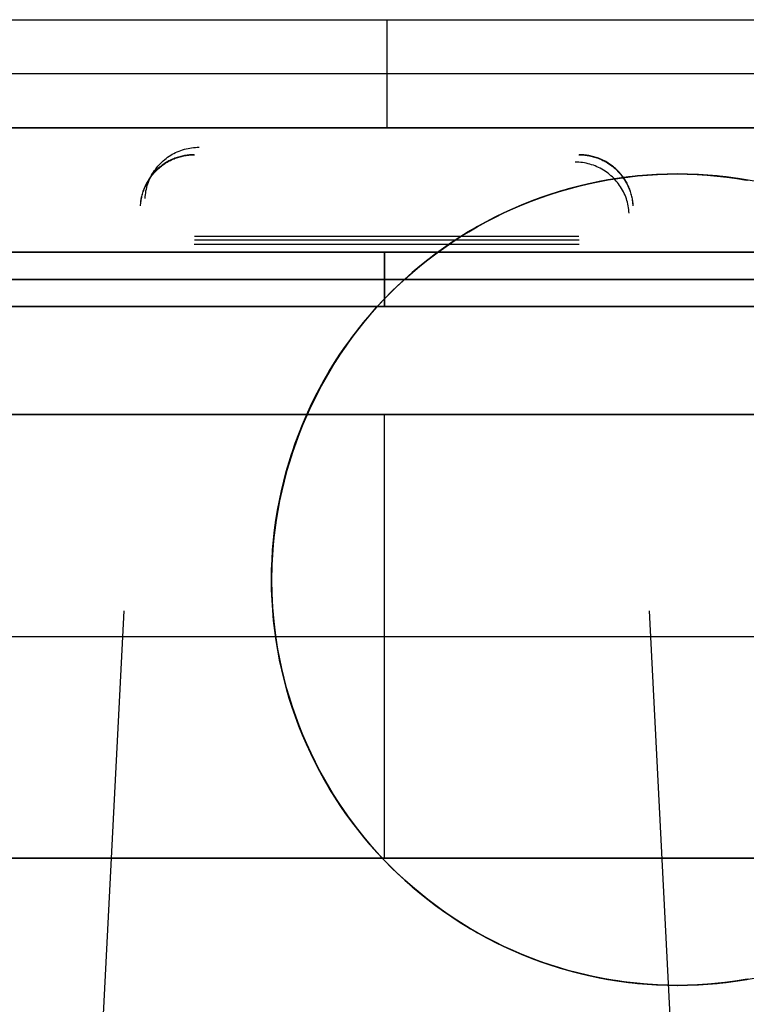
# Model space of a CAD drawing. Header units: millimetres. Extents: x -88 to 88, y -12 to 103.
# Tile 175 of 256: x -46.22 to -44.87, y 16.91 to 18.74. Entities that reach past the tile are written whole.
import ezdxf

# ---------------------------------------------------------------- set-up
doc = ezdxf.new("R2010")
doc.units = ezdxf.units.MM
doc.layers.add('Default', color=7, linetype='Continuous', true_color=0x000000)
doc.layers.add('TOP', color=7, linetype='Continuous', true_color=0xc80000)

msp = doc.modelspace()

# ---------------------------------------------------------------- linework, layer by layer
at = {"layer": 'Default', "color": 254, "true_color": 0xcad1ee}
for points in [[(-47.0812, 18.7352), (-43.9932, 18.7352)], [(-46.5872, 18.7352), (-44.4872, 18.7352)], [(-45.5372, 18.7352), (-45.5372, 18.5352)], [(-45.5372, 18.7352), (-45.5372, 18.5352)], [(-43.9932, 18.6352), (-47.0812, 18.6352)], [(-44.4872, 18.6352), (-46.5872, 18.6352)], [(-43.9932, 18.5352), (-47.0812, 18.5352)], [(-47.0812, 18.5352), (-43.9932, 18.5352)], [(-44.4872, 18.5352), (-46.5872, 18.5352)], [(-45.8921, 18.3352), (-45.1822, 18.3352)], [(-45.1814, 18.3196), (-45.8929, 18.3196)], [(-45.1818, 18.3274), (-45.8925, 18.3274)], [(-46.5912, 18.3052), (-44.4912, 18.3052)], [(-44.4912, 18.3052), (-46.5912, 18.3052)], [(-44.4912, 18.3052), (-46.5912, 18.3052)], [(-45.5412, 18.3052), (-45.5412, 18.2052)], [(-45.5412, 18.2052), (-45.5412, 18.3052)], [(-44.4912, 18.2552), (-46.5912, 18.2552)], [(-46.5912, 18.2552), (-44.4912, 18.2552)], [(-38.3912, 18.2052), (-46.9912, 18.2052)], [(-46.5912, 18.2052), (-44.4912, 18.2052)], [(-44.4912, 18.2052), (-46.5912, 18.2052)], [(-38.3912, 18.0052), (-46.9912, 18.0052)], [(-38.3912, 18.0052), (-46.9912, 18.0052)], [(-46.5912, 18.0052), (-44.4912, 18.0052)], [(-45.5412, 17.1852), (-45.5412, 18.0052)], [(-46.1541, 15.068), (-46.0226, 17.6423)], [(-44.9202, 15.068), (-45.0518, 17.6423)], [(-46.5912, 17.5952), (-44.4912, 17.5952)], [(-46.5912, 17.1852), (-44.4912, 17.1852)], [(-44.4912, 17.1852), (-46.5912, 17.1852)], [(-44.4912, 17.1852), (-46.5912, 17.1852)]]:
    msp.add_lwpolyline(points, dxfattribs=at)
at = {"layer": 'Default', "color": 254, "true_color": 0xcad1ee, "extrusion": (1, 0, 0)}
for points in [[(18.5352, -3.7), (18.5352, -4.2)], [(18.3196, -3.5694), (18.3352, -3.37)], [(18.3352, -3.37), (14.6464, -3.0826)], [(18.3196, -3.5694), (14.6308, -3.2819)], [(18.3052, -3.9), (18.3052, -4.7)], [(17.1852, -4.7), (17.1852, -4.9)]]:
    msp.add_lwpolyline(points, dxfattribs=at)
at = {"layer": 'Default', "color": 254, "true_color": 0xcad1ee, "extrusion": (1.33241e-13, 0.077689, 0.996978)}
msp.add_lwpolyline([(45.992, -18.4467), (45.9919, -18.4488), (45.9917, -18.451), (45.9915, -18.4532), (45.9912, -18.4554), (45.9909, -18.4576), (45.9905, -18.4598), (45.99, -18.462), (45.9895, -18.4643), (45.989, -18.4665), (45.9884, -18.4687), (45.9877, -18.471), (45.987, -18.4732), (45.9862, -18.4754), (45.9854, -18.4776), (45.9845, -18.4799), (45.9836, -18.4821), (45.9826, -18.4842), (45.9815, -18.4864), (45.9804, -18.4886), (45.9792, -18.4907), (45.978, -18.4928), (45.9767, -18.4949), (45.9754, -18.497), (45.974, -18.499), (45.9726, -18.501), (45.9711, -18.503), (45.9695, -18.5049), (45.9679, -18.5068), (45.9663, -18.5087), (45.9646, -18.5105), (45.9628, -18.5123), (45.961, -18.5141), (45.9592, -18.5158), (45.9573, -18.5174), (45.9554, -18.519), (45.9535, -18.5206), (45.9515, -18.5221), (45.9495, -18.5235), (45.9474, -18.5249), (45.9453, -18.5263), (45.9432, -18.5275), (45.9411, -18.5288), (45.9389, -18.53), (45.9368, -18.5311), (45.9346, -18.5321), (45.9324, -18.5331), (45.9301, -18.5341), (45.9279, -18.535), (45.9257, -18.5358), (45.9234, -18.5366), (45.9211, -18.5373), (45.9189, -18.5379), (45.9166, -18.5385), (45.9144, -18.5391), (45.9121, -18.5396), (45.9098, -18.54), (45.9076, -18.5404), (45.9053, -18.5407), (45.9031, -18.541), (45.9009, -18.5412), (45.8987, -18.5414), (45.8965, -18.5415), (45.8943, -18.5416), (45.8921, -18.5416)], dxfattribs=at)
at = {"layer": 'Default', "color": 254, "true_color": 0xcad1ee, "extrusion": (0.999992, -0.000308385, -0.003957)}
for points in [[(18.321, -3.5516), (18.3055, -3.751)], [(18.2108, -3.744), (18.2264, -3.5446)]]:
    msp.add_lwpolyline(points, dxfattribs=at)
at = {"layer": 'Default', "color": 254, "true_color": 0xcad1ee, "extrusion": (0.999992, 0.000308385, 0.003957)}
for points in [[(18.3336, -3.3906), (18.3491, -3.1912)], [(18.3336, -3.3906), (18.3491, -3.1912)], [(18.2545, -3.1842), (18.2389, -3.3836)]]:
    msp.add_lwpolyline(points, dxfattribs=at)
at = {"layer": 'Default', "color": 254, "true_color": 0xcad1ee, "extrusion": (-1.28915e-13, 0.077689, 0.996978)}
msp.add_lwpolyline([(45.1822, -18.5416), (45.1801, -18.5416), (45.1779, -18.5415), (45.1757, -18.5414), (45.1735, -18.5412), (45.1712, -18.541), (45.169, -18.5407), (45.1668, -18.5404), (45.1645, -18.54), (45.1623, -18.5396), (45.16, -18.5391), (45.1577, -18.5385), (45.1555, -18.5379), (45.1532, -18.5373), (45.1509, -18.5366), (45.1487, -18.5358), (45.1464, -18.535), (45.1442, -18.5341), (45.142, -18.5331), (45.1398, -18.5321), (45.1376, -18.5311), (45.1354, -18.53), (45.1333, -18.5288), (45.1311, -18.5275), (45.129, -18.5263), (45.1269, -18.5249), (45.1249, -18.5235), (45.1229, -18.5221), (45.1209, -18.5206), (45.1189, -18.519), (45.117, -18.5174), (45.1152, -18.5158), (45.1133, -18.5141), (45.1115, -18.5123), (45.1098, -18.5105), (45.1081, -18.5087), (45.1064, -18.5068), (45.1048, -18.5049), (45.1033, -18.503), (45.1018, -18.501), (45.1004, -18.499), (45.099, -18.497), (45.0976, -18.4949), (45.0963, -18.4928), (45.0951, -18.4907), (45.0939, -18.4886), (45.0928, -18.4864), (45.0918, -18.4842), (45.0908, -18.4821), (45.0898, -18.4799), (45.0889, -18.4776), (45.0881, -18.4754), (45.0873, -18.4732), (45.0866, -18.471), (45.086, -18.4687), (45.0854, -18.4665), (45.0848, -18.4643), (45.0843, -18.462), (45.0839, -18.4598), (45.0835, -18.4576), (45.0832, -18.4554), (45.0829, -18.4532), (45.0827, -18.451), (45.0825, -18.4488), (45.0823, -18.4467)], dxfattribs=at)
at = {"layer": 'Default', "color": 254, "true_color": 0xcad1ee, "extrusion": (9.65817e-13, 0.077689, 0.996978)}
msp.add_lwpolyline([(45.8929, -18.5416), (45.8951, -18.5416), (45.8973, -18.5415), (45.8995, -18.5414), (45.9017, -18.5412), (45.9039, -18.541), (45.9061, -18.5407), (45.9084, -18.5404), (45.9106, -18.54), (45.9129, -18.5396), (45.9151, -18.5391), (45.9174, -18.5385), (45.9197, -18.5379), (45.9219, -18.5373), (45.9242, -18.5366), (45.9265, -18.5358), (45.9287, -18.535), (45.9309, -18.5341), (45.9332, -18.5331), (45.9354, -18.5321), (45.9376, -18.5311), (45.9397, -18.53), (45.9419, -18.5288), (45.944, -18.5275), (45.9461, -18.5263), (45.9482, -18.5249), (45.9503, -18.5235), (45.9523, -18.5221), (45.9543, -18.5206), (45.9562, -18.519), (45.9581, -18.5174), (45.96, -18.5158), (45.9618, -18.5141), (45.9636, -18.5123), (45.9654, -18.5105), (45.9671, -18.5087), (45.9687, -18.5068), (45.9703, -18.5049), (45.9719, -18.503), (45.9734, -18.501), (45.9748, -18.499), (45.9762, -18.497), (45.9775, -18.4949), (45.9788, -18.4928), (45.98, -18.4907), (45.9812, -18.4886), (45.9823, -18.4864), (45.9834, -18.4842), (45.9844, -18.4821), (45.9853, -18.4799), (45.9862, -18.4776), (45.987, -18.4754), (45.9878, -18.4732), (45.9885, -18.471), (45.9892, -18.4687), (45.9898, -18.4665), (45.9903, -18.4643), (45.9908, -18.462), (45.9913, -18.4598), (45.9916, -18.4576), (45.992, -18.4554), (45.9923, -18.4532), (45.9925, -18.451), (45.9927, -18.4488), (45.9928, -18.4467)], dxfattribs=at)
at = {"layer": 'Default', "color": 254, "true_color": 0xcad1ee, "extrusion": (0.003969, 0.077688, 0.99697)}
msp.add_lwpolyline([(46.8629, -16.0834), (46.8628, -16.0868), (46.8626, -16.0903), (46.8623, -16.0937), (46.8619, -16.0972), (46.8614, -16.1006), (46.8607, -16.104), (46.86, -16.1073), (46.8591, -16.1107), (46.8581, -16.114), (46.857, -16.1173), (46.8557, -16.1205), (46.8544, -16.1237), (46.853, -16.1268), (46.8514, -16.1299), (46.8498, -16.1329), (46.848, -16.1359), (46.8461, -16.1388), (46.8442, -16.1416), (46.8421, -16.1444), (46.8399, -16.1471), (46.8377, -16.1497), (46.8354, -16.1523), (46.8329, -16.1547), (46.8304, -16.1571), (46.8279, -16.1594), (46.8252, -16.1616), (46.8224, -16.1637), (46.8196, -16.1657), (46.8168, -16.1676), (46.8138, -16.1694), (46.8108, -16.1712), (46.8078, -16.1728), (46.8046, -16.1743), (46.8015, -16.1756), (46.7983, -16.1769), (46.795, -16.1781), (46.7917, -16.1791), (46.7884, -16.1801), (46.7851, -16.1809), (46.7817, -16.1816), (46.7783, -16.1822), (46.7748, -16.1827), (46.7714, -16.183), (46.768, -16.1833)], dxfattribs=at)
at = {"layer": 'Default', "color": 254, "true_color": 0xcad1ee, "extrusion": (-0.003969, 0.077688, 0.99697)}
msp.add_lwpolyline([(44.0928, -20.7167), (44.0929, -20.7201), (44.0931, -20.7236), (44.0934, -20.727), (44.0938, -20.7305), (44.0943, -20.7339), (44.095, -20.7373), (44.0957, -20.7406), (44.0966, -20.744), (44.0976, -20.7473), (44.0987, -20.7505), (44.1, -20.7538), (44.1013, -20.757), (44.1027, -20.7601), (44.1043, -20.7632), (44.106, -20.7662), (44.1077, -20.7692), (44.1096, -20.7721), (44.1115, -20.7749), (44.1136, -20.7777), (44.1158, -20.7804), (44.118, -20.783), (44.1203, -20.7856), (44.1228, -20.788), (44.1253, -20.7904), (44.1279, -20.7927), (44.1305, -20.7949), (44.1333, -20.797), (44.1361, -20.799), (44.1389, -20.8009), (44.1419, -20.8027), (44.1449, -20.8044), (44.1479, -20.806), (44.1511, -20.8075), (44.1542, -20.8089), (44.1574, -20.8102), (44.1607, -20.8114), (44.164, -20.8124), (44.1673, -20.8134), (44.1706, -20.8142), (44.174, -20.8149), (44.1774, -20.8155), (44.1809, -20.816), (44.1843, -20.8163), (44.1877, -20.8166)], dxfattribs=at)
at = {"layer": 'Default', "color": 254, "true_color": 0xcad1ee, "extrusion": (-9.63028e-13, 0.077689, 0.996978)}
msp.add_lwpolyline([(45.0815, -18.4467), (45.0817, -18.4488), (45.0819, -18.451), (45.0821, -18.4532), (45.0824, -18.4554), (45.0827, -18.4576), (45.0831, -18.4598), (45.0835, -18.462), (45.084, -18.4643), (45.0846, -18.4665), (45.0852, -18.4687), (45.0858, -18.471), (45.0865, -18.4732), (45.0873, -18.4754), (45.0881, -18.4776), (45.089, -18.4799), (45.09, -18.4821), (45.091, -18.4842), (45.092, -18.4864), (45.0931, -18.4886), (45.0943, -18.4907), (45.0955, -18.4928), (45.0968, -18.4949), (45.0982, -18.497), (45.0996, -18.499), (45.101, -18.501), (45.1025, -18.503), (45.1041, -18.5049), (45.1057, -18.5068), (45.1073, -18.5087), (45.109, -18.5105), (45.1107, -18.5123), (45.1125, -18.5141), (45.1144, -18.5158), (45.1162, -18.5174), (45.1181, -18.519), (45.1201, -18.5206), (45.1221, -18.5221), (45.1241, -18.5235), (45.1261, -18.5249), (45.1282, -18.5263), (45.1303, -18.5275), (45.1325, -18.5288), (45.1346, -18.53), (45.1368, -18.5311), (45.139, -18.5321), (45.1412, -18.5331), (45.1434, -18.5341), (45.1457, -18.535), (45.1479, -18.5358), (45.1502, -18.5366), (45.1524, -18.5373), (45.1547, -18.5379), (45.1569, -18.5385), (45.1592, -18.5391), (45.1615, -18.5396), (45.1637, -18.54), (45.166, -18.5404), (45.1682, -18.5407), (45.1705, -18.541), (45.1727, -18.5412), (45.1749, -18.5414), (45.1771, -18.5415), (45.1793, -18.5416), (45.1814, -18.5416)], dxfattribs=at)
at = {"layer": 'Default', "color": 254, "true_color": 0xcad1ee, "extrusion": (0.998705, -0.050721, 0.003952)}
for points in [[(12.2854, -2.8973), (15.8843, -3.1774)], [(12.2699, -3.0967), (15.8688, -3.3768)]]:
    msp.add_lwpolyline(points, dxfattribs=at)
at = {"layer": 'Default', "color": 254, "true_color": 0xcad1ee, "extrusion": (0.998705, 0.050721, -0.003952)}
for points in [[(20.5037, -3.5369), (16.9048, -3.2568)], [(20.4882, -3.7363), (16.8893, -3.4562)]]:
    msp.add_lwpolyline(points, dxfattribs=at)
at = {"layer": 'TOP', "color": 254, "true_color": 0xcad1ee}
for points in [[(-44.8584, 18.4365), (-44.884, 18.441), (-44.9096, 18.4445), (-44.9353, 18.4472), (-44.9612, 18.449), (-44.9871, 18.4499), (-45.0129, 18.4499), (-45.0388, 18.449), (-45.0647, 18.4472), (-45.0904, 18.4445), (-45.116, 18.441), (-45.1416, 18.4365), (-45.1669, 18.4312), (-45.192, 18.425), (-45.2169, 18.4179), (-45.2416, 18.41), (-45.266, 18.4013), (-45.29, 18.3917), (-45.3137, 18.3812), (-45.337, 18.37), (-45.36, 18.358), (-45.3824, 18.3452), (-45.4045, 18.3316), (-45.426, 18.3172), (-45.4471, 18.3022), (-45.4676, 18.2864), (-45.4876, 18.2699), (-45.507, 18.2527), (-45.5257, 18.2349), (-45.5439, 18.2164), (-45.5614, 18.1973), (-45.5782, 18.1777), (-45.5944, 18.1574), (-45.6098, 18.1366), (-45.6245, 18.1153), (-45.6385, 18.0935), (-45.6517, 18.0713), (-45.6641, 18.0485), (-45.6757, 18.0254), (-45.6866, 18.0019), (-45.6966, 17.978), (-45.7057, 17.9538), (-45.7141, 17.9293), (-45.7216, 17.9045), (-45.7282, 17.8795), (-45.734, 17.8542), (-45.7389, 17.8288), (-45.7429, 17.8032), (-45.746, 17.7775), (-45.7482, 17.7517), (-45.7496, 17.7259), (-45.75, 17.7)], [(-45.75, 17.7), (-45.7496, 17.6741), (-45.7482, 17.6483), (-45.746, 17.6225), (-45.7429, 17.5968), (-45.7389, 17.5712), (-45.734, 17.5458), (-45.7282, 17.5205), (-45.7216, 17.4955), (-45.7141, 17.4707), (-45.7057, 17.4462), (-45.6966, 17.422), (-45.6866, 17.3981), (-45.6757, 17.3746), (-45.6641, 17.3515), (-45.6517, 17.3287), (-45.6385, 17.3065), (-45.6245, 17.2847), (-45.6098, 17.2634), (-45.5944, 17.2426), (-45.5782, 17.2223), (-45.5614, 17.2027), (-45.5439, 17.1836), (-45.5257, 17.1651), (-45.507, 17.1473), (-45.4876, 17.1301), (-45.4676, 17.1136), (-45.4471, 17.0978), (-45.426, 17.0828), (-45.4045, 17.0684), (-45.3824, 17.0548), (-45.36, 17.042), (-45.337, 17.03), (-45.3137, 17.0188), (-45.29, 17.0083), (-45.266, 16.9987), (-45.2416, 16.99), (-45.2169, 16.9821), (-45.192, 16.975), (-45.1669, 16.9688), (-45.1416, 16.9635), (-45.116, 16.959), (-45.0904, 16.9555), (-45.0647, 16.9528), (-45.0388, 16.951), (-45.0129, 16.9501), (-44.9871, 16.9501), (-44.9612, 16.951), (-44.9353, 16.9528), (-44.9096, 16.9555), (-44.884, 16.959), (-44.8584, 16.9635)]]:
    msp.add_lwpolyline(points, dxfattribs=at)
at = {"layer": 'TOP', "color": 254, "true_color": 0xcad1ee, "extrusion": (1, 0, 0)}
for points in [[(18.45, 13.357), (16.95, 13.3037)], [(18.45, 13.357), (18.45, 13.6573)], [(16.95, 13.3038), (16.95, 13.604)]]:
    msp.add_lwpolyline(points, dxfattribs=at)
at = {"layer": 'TOP', "color": 254, "true_color": 0xcad1ee, "extrusion": (1, -1.68701e-15, 3.34342e-08)}
msp.add_lwpolyline([(17.7, 13.6132), (17.7, 13.3129)], dxfattribs=at)
at = {"layer": 'TOP', "color": 254, "true_color": 0xcad1ee, "extrusion": (-5.48403e-07, 1, -1.27009e-08)}
msp.add_lwpolyline([(45.75, 13.3128), (44.25, 13.3476)], dxfattribs=at)
at = {"layer": 'TOP', "color": 254, "true_color": 0xcad1ee}
for points in [[(-44.8697, 18.4386, 13.3597), (-44.8879, 18.4416, 13.3593), (-44.9063, 18.4441, 13.359), (-44.9249, 18.4462, 13.3587), (-44.9435, 18.4479, 13.3583), (-44.9623, 18.4491, 13.3579), (-44.9812, 18.4498, 13.3575), (-45.0001, 18.45, 13.357), (-45.0191, 18.4498, 13.3566), (-45.038, 18.449, 13.3561), (-45.0567, 18.4479, 13.3557), (-45.0753, 18.4462, 13.3552), (-45.0938, 18.4441, 13.3547), (-45.1122, 18.4416, 13.3542), (-45.1305, 18.4386, 13.3536), (-45.1486, 18.4351, 13.3531), (-45.1665, 18.4313, 13.3525), (-45.1843, 18.427, 13.352), (-45.2019, 18.4223, 13.3514), (-45.2193, 18.4172, 13.3508), (-45.2366, 18.4117, 13.3502), (-45.2537, 18.4058, 13.3496), (-45.2705, 18.3995, 13.349), (-45.2872, 18.3928, 13.3484), (-45.3043, 18.3855, 13.3477), (-45.3212, 18.3777, 13.347), (-45.3379, 18.3696, 13.3464), (-45.3543, 18.361, 13.3457), (-45.3705, 18.3521, 13.345), (-45.3864, 18.3428, 13.3443), (-45.402, 18.3331, 13.3436), (-45.4174, 18.3231, 13.3429), (-45.4325, 18.3127, 13.3421), (-45.4474, 18.302, 13.3414), (-45.462, 18.2909, 13.3407), (-45.4762, 18.2794, 13.3399), (-45.4902, 18.2676, 13.3392), (-45.5039, 18.2555, 13.3384), (-45.5173, 18.2431, 13.3377), (-45.5304, 18.2303, 13.3369), (-45.5431, 18.2172, 13.3361), (-45.5555, 18.2039, 13.3353), (-45.5677, 18.1902, 13.3346), (-45.5794, 18.1762, 13.3338), (-45.5909, 18.1619, 13.333), (-45.602, 18.1474, 13.3322), (-45.6127, 18.1325, 13.3315), (-45.6231, 18.1174, 13.3307), (-45.6332, 18.102, 13.3299), (-45.6428, 18.0863, 13.3291), (-45.6521, 18.0704, 13.3283), (-45.6611, 18.0543, 13.3275), (-45.6696, 18.0379, 13.3267), (-45.6777, 18.0212, 13.326), (-45.6855, 18.0043, 13.3252), (-45.6928, 17.9872, 13.3244), (-45.6995, 17.9705, 13.3237), (-45.7058, 17.9536, 13.3229), (-45.7117, 17.9366, 13.3222), (-45.7172, 17.9193, 13.3214), (-45.7223, 17.9019, 13.3207), (-45.727, 17.8842, 13.32), (-45.7313, 17.8664, 13.3192), (-45.7352, 17.8485, 13.3185), (-45.7386, 17.8304, 13.3178), (-45.7416, 17.8121, 13.3171), (-45.7441, 17.7938, 13.3163), (-45.7462, 17.7752, 13.3156), (-45.7479, 17.7566, 13.3149), (-45.749, 17.7378, 13.3143), (-45.7498, 17.719, 13.3136), (-45.75, 17.7, 13.3129)], [(-45.75, 17.7, 13.6132), (-45.7498, 17.7184, 13.6138), (-45.7491, 17.7368, 13.6145), (-45.748, 17.7552, 13.6152), (-45.7464, 17.7735, 13.6159), (-45.7443, 17.7918, 13.6166), (-45.7418, 17.81, 13.6173), (-45.7389, 17.8282, 13.618), (-45.7355, 17.8463, 13.6187), (-45.7317, 17.8643, 13.6194), (-45.7275, 17.8822, 13.6202), (-45.7228, 17.9, 13.6209), (-45.7177, 17.9177, 13.6217), (-45.7121, 17.9352, 13.6224), (-45.7062, 17.9526, 13.6232), (-45.6998, 17.9699, 13.6239), (-45.6929, 17.987, 13.6247), (-45.6857, 18.0039, 13.6255), (-45.678, 18.0206, 13.6263), (-45.6699, 18.0372, 13.627), (-45.6614, 18.0535, 13.6278), (-45.6526, 18.0696, 13.6286), (-45.6433, 18.0855, 13.6294), (-45.6336, 18.1012, 13.6302), (-45.6236, 18.1166, 13.6309), (-45.6132, 18.1318, 13.6317), (-45.6024, 18.1467, 13.6325), (-45.5913, 18.1614, 13.6333), (-45.5798, 18.1757, 13.6341), (-45.5679, 18.1898, 13.6348), (-45.5557, 18.2036, 13.6356), (-45.5432, 18.2171, 13.6364), (-45.5304, 18.2303, 13.6372), (-45.5172, 18.2431, 13.6379), (-45.5037, 18.2557, 13.6387), (-45.4899, 18.2678, 13.6394), (-45.4758, 18.2797, 13.6402), (-45.4615, 18.2912, 13.6409), (-45.4468, 18.3023, 13.6417), (-45.4319, 18.3131, 13.6424), (-45.4168, 18.3235, 13.6431), (-45.4013, 18.3335, 13.6438), (-45.3857, 18.3432, 13.6445), (-45.3698, 18.3525, 13.6452), (-45.3537, 18.3613, 13.6459), (-45.3373, 18.3698, 13.6466), (-45.3208, 18.3779, 13.6473), (-45.3041, 18.3856, 13.6479), (-45.2872, 18.3928, 13.6486), (-45.2701, 18.3997, 13.6492), (-45.2528, 18.4061, 13.6499), (-45.2354, 18.4121, 13.6505), (-45.2179, 18.4176, 13.6511), (-45.2002, 18.4228, 13.6517), (-45.1824, 18.4275, 13.6523), (-45.1644, 18.4317, 13.6528), (-45.1464, 18.4355, 13.6534), (-45.1283, 18.4389, 13.6539), (-45.1101, 18.4418, 13.6545), (-45.0919, 18.4443, 13.655), (-45.0736, 18.4464, 13.6555), (-45.0552, 18.4479, 13.656), (-45.0369, 18.4491, 13.6564), (-45.0185, 18.4498, 13.6569), (-45, 18.45, 13.6573), (-44.9811, 18.4498, 13.6577), (-44.9622, 18.449, 13.6582), (-44.9435, 18.4479, 13.6586), (-44.9248, 18.4462, 13.6589), (-44.9063, 18.4441, 13.6593), (-44.888, 18.4416, 13.6596), (-44.8697, 18.4386, 13.6599)], [(-44.8718, 18.4387, 13.3596), (-44.89, 18.4417, 13.3593), (-44.9082, 18.4442, 13.359), (-44.9265, 18.4463, 13.3586), (-44.9448, 18.4479, 13.3583), (-44.9632, 18.4491, 13.3579), (-44.9816, 18.4498, 13.3575), (-45.0001, 18.45, 13.357), (-45.0185, 18.4498, 13.3566), (-45.0369, 18.4491, 13.3562), (-45.0553, 18.448, 13.3557), (-45.0737, 18.4464, 13.3552), (-45.0919, 18.4443, 13.3547), (-45.1101, 18.4419, 13.3542), (-45.1283, 18.4389, 13.3537), (-45.1464, 18.4356, 13.3531), (-45.1643, 18.4318, 13.3526), (-45.1822, 18.4275, 13.352), (-45.2, 18.4228, 13.3514), (-45.2176, 18.4177, 13.3508), (-45.2352, 18.4122, 13.3502), (-45.2526, 18.4062, 13.3496), (-45.2699, 18.3998, 13.349), (-45.287, 18.3929, 13.3484), (-45.3039, 18.3857, 13.3477), (-45.3206, 18.378, 13.347), (-45.3371, 18.3699, 13.3464), (-45.3535, 18.3614, 13.3457), (-45.3696, 18.3526, 13.345), (-45.3855, 18.3433, 13.3443), (-45.4012, 18.3336, 13.3436), (-45.4166, 18.3236, 13.3429), (-45.4318, 18.3131, 13.3421), (-45.4467, 18.3024, 13.3414), (-45.4614, 18.2912, 13.3407), (-45.4758, 18.2797, 13.3399), (-45.4899, 18.2679, 13.3392), (-45.5036, 18.2557, 13.3384), (-45.5171, 18.2432, 13.3377), (-45.5303, 18.2304, 13.3369), (-45.5431, 18.2172, 13.3361), (-45.5556, 18.2038, 13.3354), (-45.5677, 18.19, 13.3346), (-45.5795, 18.1759, 13.3338), (-45.5909, 18.1615, 13.333), (-45.602, 18.1468, 13.3322), (-45.6127, 18.1318, 13.3315), (-45.6231, 18.1166, 13.3307), (-45.633, 18.1012, 13.3299), (-45.6426, 18.0854, 13.3291), (-45.6518, 18.0695, 13.3283), (-45.6607, 18.0533, 13.3275), (-45.6691, 18.037, 13.3268), (-45.6772, 18.0204, 13.326), (-45.6848, 18.0036, 13.3252), (-45.6921, 17.9867, 13.3244), (-45.6989, 17.9696, 13.3237), (-45.7054, 17.9523, 13.3229), (-45.7114, 17.9349, 13.3221), (-45.717, 17.9174, 13.3214), (-45.7222, 17.8997, 13.3206), (-45.7269, 17.8819, 13.3199), (-45.7313, 17.864, 13.3192), (-45.7352, 17.846, 13.3184), (-45.7386, 17.8279, 13.3177), (-45.7416, 17.8098, 13.317), (-45.7441, 17.7916, 13.3163), (-45.7462, 17.7733, 13.3156), (-45.7479, 17.755, 13.3149), (-45.7491, 17.7367, 13.3142), (-45.7498, 17.7184, 13.3135), (-45.75, 17.7, 13.3129)], [(-45.75, 17.7, 13.6132), (-45.7498, 17.7184, 13.6138), (-45.7491, 17.7368, 13.6145), (-45.748, 17.7551, 13.6152), (-45.7464, 17.7735, 13.6159), (-45.7443, 17.7918, 13.6166), (-45.7418, 17.81, 13.6173), (-45.7389, 17.8281, 13.618), (-45.7356, 17.8462, 13.6187), (-45.7317, 17.8642, 13.6194), (-45.7275, 17.8821, 13.6202), (-45.7228, 17.8999, 13.6209), (-45.7177, 17.9176, 13.6217), (-45.7122, 17.9352, 13.6224), (-45.7062, 17.9526, 13.6232), (-45.6998, 17.9698, 13.6239), (-45.693, 17.9869, 13.6247), (-45.6857, 18.0039, 13.6255), (-45.678, 18.0207, 13.6262), (-45.6699, 18.0372, 13.627), (-45.6614, 18.0536, 13.6278), (-45.6526, 18.0697, 13.6286), (-45.6433, 18.0856, 13.6294), (-45.6337, 18.1012, 13.6301), (-45.6237, 18.1166, 13.6309), (-45.6133, 18.1318, 13.6317), (-45.6025, 18.1466, 13.6325), (-45.5914, 18.1613, 13.6333), (-45.5799, 18.1756, 13.6341), (-45.568, 18.1897, 13.6348), (-45.5558, 18.2035, 13.6356), (-45.5433, 18.2171, 13.6364), (-45.5304, 18.2303, 13.6372), (-45.5171, 18.2432, 13.6379), (-45.5036, 18.2558, 13.6387), (-45.4898, 18.268, 13.6394), (-45.4757, 18.2798, 13.6402), (-45.4614, 18.2913, 13.6409), (-45.4467, 18.3024, 13.6417), (-45.4318, 18.3132, 13.6424), (-45.4167, 18.3236, 13.6431), (-45.4013, 18.3336, 13.6438), (-45.3857, 18.3433, 13.6446), (-45.3698, 18.3525, 13.6453), (-45.3537, 18.3614, 13.6459), (-45.3373, 18.3699, 13.6466), (-45.3207, 18.378, 13.6473), (-45.304, 18.3856, 13.648), (-45.287, 18.3929, 13.6486), (-45.2699, 18.3997, 13.6493), (-45.2527, 18.4061, 13.6499), (-45.2353, 18.4121, 13.6505), (-45.2177, 18.4177, 13.6511), (-45.2, 18.4228, 13.6517), (-45.1822, 18.4275, 13.6523), (-45.1643, 18.4317, 13.6529), (-45.1463, 18.4355, 13.6534), (-45.1282, 18.4389, 13.654), (-45.11, 18.4418, 13.6545), (-45.0918, 18.4443, 13.655), (-45.0735, 18.4464, 13.6555), (-45.0552, 18.4479, 13.656), (-45.0368, 18.4491, 13.6564), (-45.0184, 18.4498, 13.6569), (-45, 18.45, 13.6573), (-44.9817, 18.4498, 13.6577), (-44.9633, 18.4491, 13.6581), (-44.945, 18.4479, 13.6585), (-44.9267, 18.4462, 13.6589), (-44.9084, 18.4441, 13.6592), (-44.8902, 18.4416, 13.6596), (-44.8721, 18.4386, 13.6599)], [(-45.75, 17.7, 13.3129), (-45.7498, 17.6816, 13.3122), (-45.7491, 17.6632, 13.3116), (-45.748, 17.6448, 13.311), (-45.7464, 17.6265, 13.3104), (-45.7443, 17.6082, 13.3098), (-45.7418, 17.59, 13.3092), (-45.7389, 17.5718, 13.3086), (-45.7355, 17.5537, 13.308), (-45.7317, 17.5357, 13.3075), (-45.7275, 17.5178, 13.307), (-45.7228, 17.5, 13.3064), (-45.7177, 17.4823, 13.3059), (-45.7121, 17.4647, 13.3054), (-45.7062, 17.4473, 13.305), (-45.6997, 17.4301, 13.3045), (-45.6929, 17.413, 13.3041), (-45.6857, 17.3961, 13.3036), (-45.678, 17.3793, 13.3032), (-45.6699, 17.3628, 13.3028), (-45.6614, 17.3465, 13.3024), (-45.6525, 17.3303, 13.3021), (-45.6433, 17.3144, 13.3017), (-45.6336, 17.2988, 13.3014), (-45.6236, 17.2833, 13.3011), (-45.6131, 17.2682, 13.3008), (-45.6024, 17.2532, 13.3005), (-45.5912, 17.2386, 13.3002), (-45.5797, 17.2242, 13.3), (-45.5679, 17.2101, 13.2998), (-45.5557, 17.1963, 13.2996), (-45.5432, 17.1828, 13.2994), (-45.5303, 17.1696, 13.2992), (-45.5171, 17.1568, 13.2991), (-45.5036, 17.1443, 13.2989), (-45.4898, 17.1321, 13.2988), (-45.4757, 17.1202, 13.2987), (-45.4613, 17.1087, 13.2987), (-45.4467, 17.0976, 13.2986), (-45.4318, 17.0868, 13.2986), (-45.4166, 17.0764, 13.2986), (-45.4011, 17.0663, 13.2986), (-45.3855, 17.0567, 13.2986), (-45.3696, 17.0474, 13.2986), (-45.3534, 17.0385, 13.2987), (-45.3371, 17.03, 13.2988), (-45.3206, 17.022, 13.2989), (-45.3038, 17.0143, 13.299), (-45.2869, 17.007, 13.2991), (-45.2698, 17.0002, 13.2993), (-45.2525, 16.9938, 13.2995), (-45.2351, 16.9878, 13.2997), (-45.2176, 16.9823, 13.2999), (-45.1999, 16.9772, 13.3001), (-45.1821, 16.9725, 13.3003), (-45.1642, 16.9682, 13.3006), (-45.1462, 16.9644, 13.3009), (-45.1281, 16.9611, 13.3012), (-45.1099, 16.9581, 13.3015), (-45.0916, 16.9557, 13.3018), (-45.0734, 16.9536, 13.3022), (-45.055, 16.952, 13.3026), (-45.0366, 16.9509, 13.3029), (-45.0182, 16.9502, 13.3033), (-44.9998, 16.95, 13.3038), (-44.9814, 16.9502, 13.3042), (-44.963, 16.9509, 13.3046), (-44.9447, 16.9521, 13.3051), (-44.9263, 16.9537, 13.3056), (-44.908, 16.9557, 13.3061), (-44.8898, 16.9582, 13.3066), (-44.8716, 16.9611, 13.3071)], [(-44.8694, 16.9615, 13.6074), (-44.8876, 16.9585, 13.6069), (-44.906, 16.9559, 13.6064), (-44.9246, 16.9538, 13.6059), (-44.9432, 16.9522, 13.6054), (-44.962, 16.951, 13.6049), (-44.9808, 16.9502, 13.6045), (-44.9998, 16.95, 13.604), (-45.0188, 16.9502, 13.6036), (-45.0376, 16.9509, 13.6032), (-45.0564, 16.9521, 13.6028), (-45.075, 16.9538, 13.6024), (-45.0936, 16.9559, 13.6021), (-45.1119, 16.9584, 13.6017), (-45.1302, 16.9614, 13.6014), (-45.1483, 16.9648, 13.6011), (-45.1662, 16.9687, 13.6008), (-45.184, 16.9729, 13.6006), (-45.2016, 16.9776, 13.6003), (-45.2191, 16.9827, 13.6001), (-45.2363, 16.9882, 13.5999), (-45.2534, 16.9941, 13.5997), (-45.2703, 17.0004, 13.5995), (-45.2869, 17.0071, 13.5994), (-45.3041, 17.0144, 13.5992), (-45.321, 17.0221, 13.5991), (-45.3376, 17.0303, 13.599), (-45.3541, 17.0388, 13.5989), (-45.3702, 17.0478, 13.5989), (-45.3862, 17.0571, 13.5988), (-45.4018, 17.0667, 13.5988), (-45.4172, 17.0768, 13.5988), (-45.4324, 17.0872, 13.5988), (-45.4472, 17.0979, 13.5989), (-45.4618, 17.109, 13.5989), (-45.4761, 17.1205, 13.599), (-45.4901, 17.1323, 13.5991), (-45.5038, 17.1444, 13.5992), (-45.5171, 17.1568, 13.5993), (-45.5302, 17.1696, 13.5995), (-45.543, 17.1826, 13.5996), (-45.5554, 17.196, 13.5998), (-45.5675, 17.2097, 13.6), (-45.5793, 17.2237, 13.6003), (-45.5908, 17.238, 13.6005), (-45.6019, 17.2525, 13.6007), (-45.6127, 17.2674, 13.601), (-45.6231, 17.2825, 13.6013), (-45.6331, 17.2979, 13.6016), (-45.6428, 17.3136, 13.602), (-45.6521, 17.3295, 13.6023), (-45.661, 17.3456, 13.6027), (-45.6696, 17.3621, 13.6031), (-45.6777, 17.3787, 13.6035), (-45.6855, 17.3956, 13.6039), (-45.6928, 17.4128, 13.6043), (-45.6995, 17.4294, 13.6047), (-45.7058, 17.4463, 13.6052), (-45.7117, 17.4634, 13.6057), (-45.7172, 17.4806, 13.6061), (-45.7223, 17.4981, 13.6066), (-45.727, 17.5157, 13.6072), (-45.7313, 17.5335, 13.6077), (-45.7351, 17.5514, 13.6082), (-45.7386, 17.5696, 13.6088), (-45.7416, 17.5878, 13.6094), (-45.7441, 17.6062, 13.61), (-45.7462, 17.6247, 13.6106), (-45.7479, 17.6434, 13.6112), (-45.749, 17.6621, 13.6118), (-45.7498, 17.681, 13.6125), (-45.75, 17.7, 13.6132)], [(-45.75, 17.7, 13.3129), (-45.7498, 17.6816, 13.3122), (-45.7491, 17.6632, 13.3116), (-45.748, 17.6448, 13.311), (-45.7464, 17.6265, 13.3104), (-45.7443, 17.6082, 13.3098), (-45.7418, 17.59, 13.3092), (-45.7389, 17.5718, 13.3086), (-45.7355, 17.5537, 13.308), (-45.7317, 17.5357, 13.3075), (-45.7275, 17.5178, 13.3069), (-45.7228, 17.5, 13.3064), (-45.7177, 17.4823, 13.3059), (-45.7121, 17.4648, 13.3054), (-45.7062, 17.4474, 13.3049), (-45.6998, 17.4301, 13.3045), (-45.6929, 17.413, 13.304), (-45.6857, 17.3961, 13.3036), (-45.678, 17.3793, 13.3032), (-45.6699, 17.3627, 13.3028), (-45.6614, 17.3464, 13.3024), (-45.6526, 17.3303, 13.302), (-45.6433, 17.3144, 13.3017), (-45.6337, 17.2988, 13.3014), (-45.6237, 17.2834, 13.3011), (-45.6133, 17.2683, 13.3008), (-45.6025, 17.2534, 13.3005), (-45.5914, 17.2388, 13.3002), (-45.5799, 17.2244, 13.3), (-45.5681, 17.2103, 13.2998), (-45.5559, 17.1965, 13.2996), (-45.5433, 17.183, 13.2994), (-45.5304, 17.1698, 13.2992), (-45.5172, 17.1569, 13.2991), (-45.5037, 17.1443, 13.2989), (-45.4899, 17.1321, 13.2988), (-45.4758, 17.1203, 13.2987), (-45.4615, 17.1088, 13.2987), (-45.4469, 17.0977, 13.2986), (-45.432, 17.0869, 13.2986), (-45.4168, 17.0765, 13.2986), (-45.4014, 17.0665, 13.2986), (-45.3858, 17.0568, 13.2986), (-45.3699, 17.0476, 13.2986), (-45.3538, 17.0387, 13.2987), (-45.3375, 17.0302, 13.2988), (-45.3209, 17.0221, 13.2989), (-45.3042, 17.0144, 13.299), (-45.2872, 17.0072, 13.2991), (-45.2701, 17.0003, 13.2993), (-45.2529, 16.9939, 13.2994), (-45.2355, 16.9879, 13.2996), (-45.2179, 16.9824, 13.2998), (-45.2002, 16.9773, 13.3001), (-45.1824, 16.9726, 13.3003), (-45.1645, 16.9683, 13.3006), (-45.1465, 16.9645, 13.3009), (-45.1284, 16.9611, 13.3012), (-45.1102, 16.9582, 13.3015), (-45.092, 16.9557, 13.3018), (-45.0737, 16.9537, 13.3022), (-45.0553, 16.9521, 13.3025), (-45.0369, 16.9509, 13.3029), (-45.0186, 16.9502, 13.3033), (-45.0002, 16.95, 13.3038), (-44.9818, 16.9502, 13.3042), (-44.9634, 16.9509, 13.3046), (-44.9451, 16.9521, 13.3051), (-44.9268, 16.9537, 13.3056), (-44.9085, 16.9558, 13.3061), (-44.8903, 16.9584, 13.3066), (-44.8722, 16.9614, 13.3071)], [(-44.8711, 16.9612, 13.6074), (-44.8893, 16.9582, 13.6069), (-44.9075, 16.9557, 13.6064), (-44.9259, 16.9537, 13.6059), (-44.9443, 16.9521, 13.6054), (-44.9628, 16.9509, 13.6049), (-44.9813, 16.9502, 13.6045), (-44.9999, 16.95, 13.604), (-45.0184, 16.9502, 13.6036), (-45.0368, 16.9509, 13.6032), (-45.0552, 16.952, 13.6028), (-45.0735, 16.9536, 13.6024), (-45.0918, 16.9556, 13.6021), (-45.11, 16.9581, 13.6018), (-45.1281, 16.961, 13.6014), (-45.1462, 16.9644, 13.6011), (-45.1642, 16.9682, 13.6009), (-45.1821, 16.9724, 13.6006), (-45.1998, 16.9771, 13.6004), (-45.2175, 16.9822, 13.6001), (-45.235, 16.9878, 13.5999), (-45.2524, 16.9938, 13.5997), (-45.2697, 17.0002, 13.5995), (-45.2869, 17.007, 13.5994), (-45.3038, 17.0143, 13.5993), (-45.3205, 17.0219, 13.5991), (-45.337, 17.03, 13.599), (-45.3533, 17.0385, 13.599), (-45.3695, 17.0474, 13.5989), (-45.3854, 17.0566, 13.5989), (-45.401, 17.0663, 13.5988), (-45.4165, 17.0763, 13.5988), (-45.4317, 17.0868, 13.5988), (-45.4466, 17.0975, 13.5989), (-45.4613, 17.1087, 13.5989), (-45.4756, 17.1202, 13.599), (-45.4897, 17.132, 13.5991), (-45.5035, 17.1442, 13.5992), (-45.517, 17.1567, 13.5993), (-45.5302, 17.1695, 13.5995), (-45.543, 17.1827, 13.5996), (-45.5555, 17.1961, 13.5998), (-45.5676, 17.2099, 13.6), (-45.5794, 17.224, 13.6003), (-45.5908, 17.2384, 13.6005), (-45.6019, 17.2531, 13.6008), (-45.6126, 17.2681, 13.601), (-45.623, 17.2833, 13.6013), (-45.633, 17.2987, 13.6017), (-45.6426, 17.3145, 13.602), (-45.6518, 17.3304, 13.6023), (-45.6606, 17.3466, 13.6027), (-45.6691, 17.3629, 13.6031), (-45.6771, 17.3795, 13.6035), (-45.6848, 17.3963, 13.6039), (-45.692, 17.4132, 13.6043), (-45.6989, 17.4303, 13.6048), (-45.7053, 17.4476, 13.6052), (-45.7114, 17.465, 13.6057), (-45.717, 17.4826, 13.6062), (-45.7222, 17.5002, 13.6067), (-45.7269, 17.518, 13.6072), (-45.7312, 17.5359, 13.6078), (-45.7351, 17.5539, 13.6083), (-45.7386, 17.572, 13.6089), (-45.7416, 17.5902, 13.6095), (-45.7441, 17.6084, 13.61), (-45.7462, 17.6266, 13.6106), (-45.7479, 17.6449, 13.6113), (-45.7491, 17.6633, 13.6119), (-45.7498, 17.6816, 13.6125), (-45.75, 17.7, 13.6132)]]:
    msp.add_polyline3d(points, dxfattribs=at)

doc.saveas('drawing.dxf')
